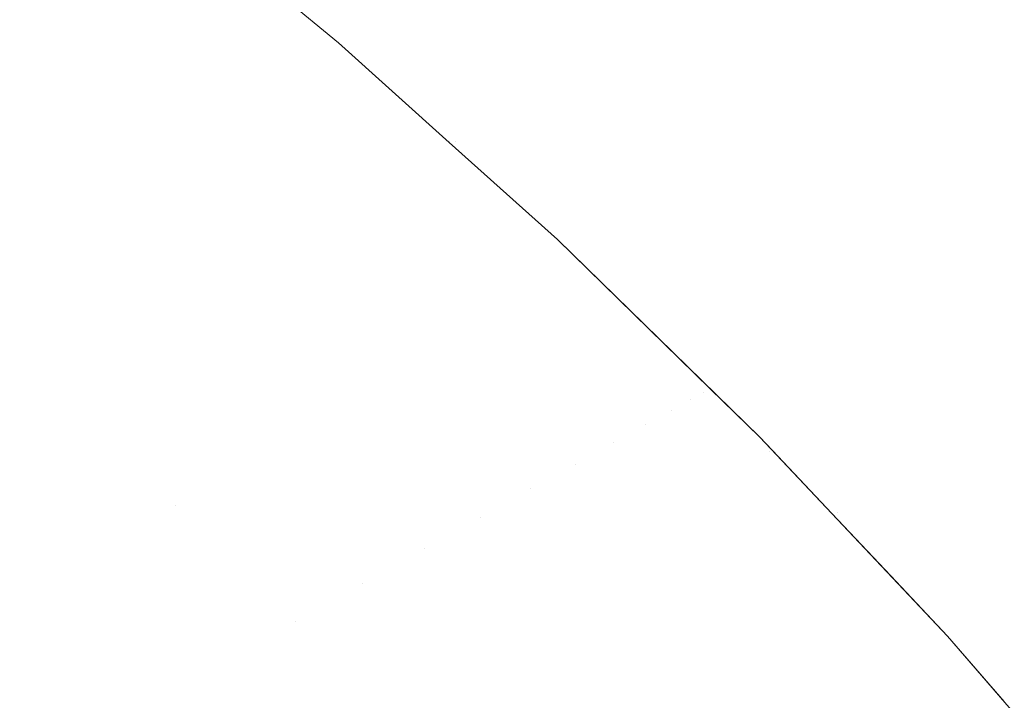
# Model space of a CAD drawing. Header units: centimetres. Extents: x -35.1 to 36.2, y 3.4 to 5.2.
# Tile 183 of 256: x -11.1794 to -11.1635, y 5.1552 to 5.1661. Entities that reach past the tile are written whole.
import ezdxf

# ---------------------------------------------------------------- set-up
doc = ezdxf.new("R2010")
doc.units = ezdxf.units.CM
doc.header["$LTSCALE"] = 2.54
doc.layers.add('Lucido design-1', color=7, linetype='Continuous')

# ---------------------------------------------------------------- blocks, each defined once
blk = doc.blocks.new('Gruppo-4-1')
at = {"color": 7, "linetype": 'Continuous', "lineweight": 9}
for points, invisible_edges in [([(-11.17806, 5.168901, -1872.715514), (-11.174264, 5.165768, -1872.715514), (-11.174264, 5.165768, -1872.915514), (-11.177048, 5.168065, -1872.915514)], 10), ([(-11.17462, 5.166143, -1872.711615), (-11.174264, 5.165768, -1872.715514), (-11.17806, 5.168901, -1872.715514), (-11.176953, 5.168081, -1872.71156)], 13), ([(-11.177335, 5.167874, -1872.923315), (-11.177227, 5.167948, -1872.921758), (-11.174898, 5.166014, -1872.921758), (-11.175008, 5.165942, -1872.923315)], 15), ([(-11.174812, 5.16607, -1872.920199), (-11.174898, 5.166014, -1872.921758), (-11.177227, 5.167948, -1872.921758), (-11.177143, 5.168006, -1872.920199)], 15), ([(-11.177143, 5.168006, -1872.920199), (-11.177083, 5.168048, -1872.918638), (-11.17475, 5.166111, -1872.918638), (-11.174812, 5.16607, -1872.920199)], 15), ([(-11.174714, 5.166135, -1872.917076), (-11.17475, 5.166111, -1872.918638), (-11.177083, 5.168048, -1872.918638), (-11.177047, 5.168073, -1872.917076)], 15), ([(-11.177047, 5.168073, -1872.917076), (-11.177048, 5.168065, -1872.915514), (-11.174264, 5.165768, -1872.915514), (-11.174714, 5.166135, -1872.917076)], 13), ([(-11.177621, 5.167676, -1872.926419), (-11.177466, 5.167783, -1872.924868), (-11.175142, 5.165854, -1872.924868), (-11.175301, 5.16575, -1872.926419)], 15), ([(-11.175008, 5.165942, -1872.923315), (-11.175142, 5.165854, -1872.924868), (-11.177466, 5.167783, -1872.924868), (-11.177335, 5.167874, -1872.923315)], 15), ([(36.079692, 5.167771, -1872.241786), (-34.952766, 5.167771, -1872.241786), (-34.952766, 5.164491, -1872.23891), (36.079692, 5.164491, -1872.23891)], 5), ([(-11.175301, 5.16575, -1872.926419), (-11.175484, 5.16563, -1872.927965), (-11.1778, 5.167553, -1872.927965), (-11.177621, 5.167676, -1872.926419)], 15), ([(-11.178002, 5.167413, -1872.929507), (-11.1778, 5.167553, -1872.927965), (-11.175484, 5.16563, -1872.927965), (-11.175691, 5.165494, -1872.929507)], 15), ([(-11.175691, 5.165494, -1872.929507), (-11.175922, 5.165343, -1872.931044), (-11.178227, 5.167257, -1872.931044), (-11.178002, 5.167413, -1872.929507)], 15), ([(-11.178476, 5.167086, -1872.932576), (-11.178227, 5.167257, -1872.931044), (-11.175922, 5.165343, -1872.931044), (-11.176176, 5.165176, -1872.932576)], 15), ([(-11.176176, 5.165176, -1872.932576), (-11.176454, 5.164994, -1872.934101), (-11.178747, 5.166898, -1872.934101), (-11.178476, 5.167086, -1872.932576)], 15), ([(-11.179041, 5.166695, -1872.935619), (-11.178747, 5.166898, -1872.934101), (-11.176454, 5.164994, -1872.934101), (-11.176755, 5.164796, -1872.935619)], 15), ([(-11.176755, 5.164796, -1872.935619), (-11.177079, 5.164584, -1872.93713), (-11.179358, 5.166476, -1872.93713), (-11.179041, 5.166695, -1872.935619)], 15), ([(-11.179697, 5.166242, -1872.938634), (-11.179358, 5.166476, -1872.93713), (-11.177079, 5.164584, -1872.93713), (-11.177426, 5.164356, -1872.938634)], 15), ([(-11.177426, 5.164356, -1872.938634), (-11.177796, 5.164114, -1872.940129), (-11.180058, 5.165993, -1872.940129), (-11.179697, 5.166242, -1872.938634)], 15), ([(-11.172575, 5.164113, -1872.920199), (-11.172663, 5.164058, -1872.921758), (-11.174898, 5.166014, -1872.921758), (-11.174812, 5.16607, -1872.920199)], 15), ([(-11.174812, 5.16607, -1872.920199), (-11.17475, 5.166111, -1872.918638), (-11.172512, 5.164152, -1872.918638), (-11.172575, 5.164113, -1872.920199)], 15), ([(-11.172474, 5.164175, -1872.917076), (-11.172512, 5.164152, -1872.918638), (-11.17475, 5.166111, -1872.918638), (-11.174714, 5.166135, -1872.917076)], 15), ([(-11.172474, 5.164175, -1872.917076), (-11.174714, 5.166135, -1872.917076), (-11.174264, 5.165768, -1872.915514)], 11), ([(-11.17462, 5.166143, -1872.711615), (-11.174376, 5.166143, -1872.707721), (-11.17214, 5.164183, -1872.707825), (-11.172381, 5.164183, -1872.711667)], 15), ([(-11.174264, 5.165768, -1872.715514), (-11.17462, 5.166143, -1872.711615), (-11.172381, 5.164183, -1872.711667)], 11), ([(-11.17174, 5.164183, -1872.703995), (-11.17214, 5.164183, -1872.707825), (-11.174376, 5.166143, -1872.707721), (-11.173969, 5.166143, -1872.703839)], 15), ([(-11.173969, 5.166143, -1872.703839), (-11.173402, 5.166143, -1872.699973), (-11.17118, 5.164183, -1872.700182), (-11.17174, 5.164183, -1872.703995)], 15), ([(-11.170463, 5.164183, -1872.69639), (-11.17118, 5.164183, -1872.700182), (-11.173402, 5.166143, -1872.699973), (-11.172676, 5.166143, -1872.69613)], 15), ([(-11.172676, 5.166143, -1872.69613), (-11.171792, 5.166143, -1872.692316), (-11.169592, 5.164183, -1872.692627), (-11.170463, 5.164183, -1872.69639)], 15), ([(-11.168567, 5.164183, -1872.688896), (-11.169592, 5.164183, -1872.692627), (-11.171792, 5.166143, -1872.692316), (-11.170754, 5.166143, -1872.688534)], 15), ([(-11.170754, 5.166143, -1872.688534), (-11.169564, 5.166143, -1872.684791), (-11.167393, 5.164183, -1872.685203), (-11.168567, 5.164183, -1872.688896)], 15), ([(-11.166073, 5.164183, -1872.681553), (-11.167393, 5.164183, -1872.685203), (-11.169564, 5.166143, -1872.684791), (-11.168226, 5.166143, -1872.681091)], 15), ([(-11.168226, 5.166143, -1872.681091), (-11.166743, 5.166143, -1872.67744), (-11.16461, 5.164183, -1872.67795), (-11.166073, 5.164183, -1872.681553)], 15), ([(-11.163009, 5.164183, -1872.6744), (-11.16461, 5.164183, -1872.67795), (-11.166743, 5.166143, -1872.67744), (-11.16512, 5.166143, -1872.673841)], 15), ([(-11.16512, 5.166143, -1872.673841), (-11.16336, 5.166143, -1872.670299), (-11.161273, 5.164183, -1872.670905), (-11.163009, 5.164183, -1872.6744)], 15), ([(-11.180441, 5.165728, -1872.941616), (-11.180058, 5.165993, -1872.940129), (-11.177796, 5.164114, -1872.940129), (-11.178188, 5.163857, -1872.941616)], 15), ([(-11.172775, 5.163988, -1872.923315), (-11.172913, 5.163903, -1872.924868), (-11.175142, 5.165854, -1872.924868), (-11.175008, 5.165942, -1872.923315)], 15), ([(-11.175008, 5.165942, -1872.923315), (-11.174898, 5.166014, -1872.921758), (-11.172663, 5.164058, -1872.921758), (-11.172775, 5.163988, -1872.923315)], 15), ([(-11.178188, 5.163857, -1872.941616), (-11.178602, 5.163586, -1872.943094), (-11.180846, 5.165449, -1872.943094), (-11.180441, 5.165728, -1872.941616)], 15), ([(-11.173075, 5.163802, -1872.926419), (-11.173262, 5.163685, -1872.927965), (-11.175484, 5.16563, -1872.927965), (-11.175301, 5.16575, -1872.926419)], 15), ([(-11.175301, 5.16575, -1872.926419), (-11.175142, 5.165854, -1872.924868), (-11.172913, 5.163903, -1872.924868), (-11.173075, 5.163802, -1872.926419)], 15), ([(-11.172478, 5.164165, -1872.915514), (-11.174264, 5.165768, -1872.915514), (-11.174264, 5.165768, -1872.715514), (-11.172478, 5.164165, -1872.715514)], 10), ([(-11.172381, 5.164183, -1872.711667), (-11.172478, 5.164165, -1872.715514), (-11.174264, 5.165768, -1872.715514)], 9), ([(-11.174264, 5.165768, -1872.915514), (-11.172478, 5.164165, -1872.915514), (-11.172474, 5.164175, -1872.917076)], 10), ([(-11.175691, 5.165494, -1872.929507), (-11.175484, 5.16563, -1872.927965), (-11.173262, 5.163685, -1872.927965), (-11.173474, 5.163554, -1872.929507)], 15), ([(-11.181271, 5.165155, -1872.944562), (-11.180846, 5.165449, -1872.943094), (-11.178602, 5.163586, -1872.943094), (-11.179038, 5.1633, -1872.944562)], 15), ([(-11.173474, 5.163554, -1872.929507), (-11.173709, 5.163407, -1872.931044), (-11.175922, 5.165343, -1872.931044), (-11.175691, 5.165494, -1872.929507)], 15), ([(-11.176176, 5.165176, -1872.932576), (-11.175922, 5.165343, -1872.931044), (-11.173709, 5.163407, -1872.931044), (-11.173969, 5.163245, -1872.932576)], 15), ([(-11.179038, 5.1633, -1872.944562), (-11.179495, 5.163, -1872.946019), (-11.181718, 5.164846, -1872.946019), (-11.181271, 5.165155, -1872.944562)], 15), ([(-11.173969, 5.163245, -1872.932576), (-11.174253, 5.163068, -1872.934101), (-11.176454, 5.164994, -1872.934101), (-11.176176, 5.165176, -1872.932576)], 15), ([(-11.176755, 5.164796, -1872.935619), (-11.176454, 5.164994, -1872.934101), (-11.174253, 5.163068, -1872.934101), (-11.174561, 5.162877, -1872.935619)], 15), ([(-11.174561, 5.162877, -1872.935619), (-11.174893, 5.162671, -1872.93713), (-11.177079, 5.164584, -1872.93713), (-11.176755, 5.164796, -1872.935619)], 15), ([(36.079692, 5.164491, -1872.23891), (-34.952766, 5.164491, -1872.23891), (-34.952766, 5.161088, -1872.236179), (36.079692, 5.161088, -1872.236179)], 5), ([(-11.177426, 5.164356, -1872.938634), (-11.177079, 5.164584, -1872.93713), (-11.174893, 5.162671, -1872.93713), (-11.175248, 5.16245, -1872.938634)], 15), ([(-11.175248, 5.16245, -1872.938634), (-11.175626, 5.162215, -1872.940129), (-11.177796, 5.164114, -1872.940129), (-11.177426, 5.164356, -1872.938634)], 15), ([(-11.172575, 5.164113, -1872.920199), (-11.172512, 5.164152, -1872.918638), (-11.170367, 5.162175, -1872.918638), (-11.170431, 5.162137, -1872.920199)], 15), ([(-11.170329, 5.162198, -1872.917076), (-11.170367, 5.162175, -1872.918638), (-11.172512, 5.164152, -1872.918638), (-11.172474, 5.164175, -1872.917076)], 15), ([(-11.170736, 5.162601, -1872.715514), (-11.172478, 5.164165, -1872.715514), (-11.172381, 5.164183, -1872.711667)], 10), ([(-11.172474, 5.164175, -1872.917076), (-11.172478, 5.164165, -1872.915514), (-11.170736, 5.162601, -1872.915514)], 9), ([(-11.172478, 5.164165, -1872.715514), (-11.170736, 5.162601, -1872.715514), (-11.170736, 5.162601, -1872.915514), (-11.172478, 5.164165, -1872.915514)], 10), ([(-11.170736, 5.162601, -1872.915514), (-11.170329, 5.162198, -1872.917076), (-11.172474, 5.164175, -1872.917076)], 11), ([(-11.172381, 5.164183, -1872.711667), (-11.170237, 5.162205, -1872.711717), (-11.170736, 5.162601, -1872.715514)], 11), ([(-11.172381, 5.164183, -1872.711667), (-11.17214, 5.164183, -1872.707825), (-11.169999, 5.162205, -1872.707926), (-11.170237, 5.162205, -1872.711717)], 15), ([(-11.169603, 5.162205, -1872.704145), (-11.169999, 5.162205, -1872.707926), (-11.17214, 5.164183, -1872.707825), (-11.17174, 5.164183, -1872.703995)], 15), ([(-11.17174, 5.164183, -1872.703995), (-11.17118, 5.164183, -1872.700182), (-11.169051, 5.162205, -1872.700381), (-11.169603, 5.162205, -1872.704145)], 15), ([(-11.168344, 5.162205, -1872.696639), (-11.169051, 5.162205, -1872.700381), (-11.17118, 5.164183, -1872.700182), (-11.170463, 5.164183, -1872.69639)], 15), ([(-11.170463, 5.164183, -1872.69639), (-11.169592, 5.164183, -1872.692627), (-11.167483, 5.162205, -1872.692925), (-11.168344, 5.162205, -1872.696639)], 15), ([(-11.166472, 5.162205, -1872.689243), (-11.167483, 5.162205, -1872.692925), (-11.169592, 5.164183, -1872.692627), (-11.168567, 5.164183, -1872.688896)], 15), ([(-11.168567, 5.164183, -1872.688896), (-11.167393, 5.164183, -1872.685203), (-11.165314, 5.162205, -1872.685598), (-11.166472, 5.162205, -1872.689243)], 15), ([(-11.164011, 5.162205, -1872.681995), (-11.165314, 5.162205, -1872.685598), (-11.167393, 5.164183, -1872.685203), (-11.166073, 5.164183, -1872.681553)], 15), ([(-11.166073, 5.164183, -1872.681553), (-11.16461, 5.164183, -1872.67795), (-11.162567, 5.162205, -1872.67844), (-11.164011, 5.162205, -1872.681995)], 15), ([(-11.160986, 5.162205, -1872.674935), (-11.162567, 5.162205, -1872.67844), (-11.16461, 5.164183, -1872.67795), (-11.163009, 5.164183, -1872.6744)], 15), ([(-11.178188, 5.163857, -1872.941616), (-11.177796, 5.164114, -1872.940129), (-11.175626, 5.162215, -1872.940129), (-11.176026, 5.161966, -1872.941616)], 15), ([(-11.170636, 5.162016, -1872.923315), (-11.170776, 5.161933, -1872.924868), (-11.172913, 5.163903, -1872.924868), (-11.172775, 5.163988, -1872.923315)], 15), ([(-11.172775, 5.163988, -1872.923315), (-11.172663, 5.164058, -1872.921758), (-11.170521, 5.162084, -1872.921758), (-11.170636, 5.162016, -1872.923315)], 15), ([(-11.170431, 5.162137, -1872.920199), (-11.170521, 5.162084, -1872.921758), (-11.172663, 5.164058, -1872.921758), (-11.172575, 5.164113, -1872.920199)], 15), ([(-11.176026, 5.161966, -1872.941616), (-11.17645, 5.161702, -1872.943094), (-11.178602, 5.163586, -1872.943094), (-11.178188, 5.163857, -1872.941616)], 15), ([(-11.173075, 5.163802, -1872.926419), (-11.172913, 5.163903, -1872.924868), (-11.170776, 5.161933, -1872.924868), (-11.170942, 5.161836, -1872.926419)], 15), ([(-11.173474, 5.163554, -1872.929507), (-11.173262, 5.163685, -1872.927965), (-11.171133, 5.161723, -1872.927965), (-11.171349, 5.161595, -1872.929507)], 15), ([(-11.170942, 5.161836, -1872.926419), (-11.171133, 5.161723, -1872.927965), (-11.173262, 5.163685, -1872.927965), (-11.173075, 5.163802, -1872.926419)], 15), ([(-11.179038, 5.1633, -1872.944562), (-11.178602, 5.163586, -1872.943094), (-11.17645, 5.161702, -1872.943094), (-11.176895, 5.161425, -1872.944562)], 15), ([(-11.171349, 5.161595, -1872.929507), (-11.17159, 5.161453, -1872.931044), (-11.173709, 5.163407, -1872.931044), (-11.173474, 5.163554, -1872.929507)], 15), ([(-11.173969, 5.163245, -1872.932576), (-11.173709, 5.163407, -1872.931044), (-11.17159, 5.161453, -1872.931044), (-11.171855, 5.161296, -1872.932576)], 15), ([(-11.176895, 5.161425, -1872.944562), (-11.177363, 5.161134, -1872.946019), (-11.179495, 5.163, -1872.946019), (-11.179038, 5.1633, -1872.944562)], 15), ([(-11.171855, 5.161296, -1872.932576), (-11.172145, 5.161125, -1872.934101), (-11.174253, 5.163068, -1872.934101), (-11.173969, 5.163245, -1872.932576)], 15), ([(-11.174561, 5.162877, -1872.935619), (-11.174253, 5.163068, -1872.934101), (-11.172145, 5.161125, -1872.934101), (-11.172459, 5.160939, -1872.935619)], 15), ([(-11.179974, 5.162687, -1872.947466), (-11.179495, 5.163, -1872.946019), (-11.177363, 5.161134, -1872.946019), (-11.177852, 5.16083, -1872.947466)], 15), ([(-11.172459, 5.160939, -1872.935619), (-11.172798, 5.16074, -1872.93713), (-11.174893, 5.162671, -1872.93713), (-11.174561, 5.162877, -1872.935619)], 15), ([(-11.177852, 5.16083, -1872.947466), (-11.178362, 5.160512, -1872.948903), (-11.180473, 5.162359, -1872.948903), (-11.179974, 5.162687, -1872.947466)], 15), ([(-11.175248, 5.16245, -1872.938634), (-11.174893, 5.162671, -1872.93713), (-11.172798, 5.16074, -1872.93713), (-11.17316, 5.160526, -1872.938634)], 15), ([(-11.168276, 5.160199, -1872.915514), (-11.170736, 5.162601, -1872.915514), (-11.170736, 5.162601, -1872.715514), (-11.167479, 5.159422, -1872.715514)], 10), ([(-11.168185, 5.160212, -1872.711765), (-11.167479, 5.159422, -1872.715514), (-11.170736, 5.162601, -1872.715514), (-11.170237, 5.162205, -1872.711717)], 13), ([(-11.170329, 5.162198, -1872.917076), (-11.170736, 5.162601, -1872.915514), (-11.168276, 5.160199, -1872.915514), (-11.168277, 5.160205, -1872.917076)], 13), ([(-11.17316, 5.160526, -1872.938634), (-11.173546, 5.160298, -1872.940129), (-11.175626, 5.162215, -1872.940129), (-11.175248, 5.16245, -1872.938634)], 15), ([(-11.180473, 5.162359, -1872.948903), (-11.178362, 5.160512, -1872.948903), (-11.179446, 5.159838, -1872.95174), (-11.181533, 5.161664, -1872.95174)], 15), ([(-11.176026, 5.161966, -1872.941616), (-11.175626, 5.162215, -1872.940129), (-11.173546, 5.160298, -1872.940129), (-11.173955, 5.160056, -1872.941616)], 15), ([(-11.170636, 5.162016, -1872.923315), (-11.170521, 5.162084, -1872.921758), (-11.168472, 5.160095, -1872.921758), (-11.16859, 5.160029, -1872.923315)], 15), ([(-11.168381, 5.160146, -1872.920199), (-11.168472, 5.160095, -1872.921758), (-11.170521, 5.162084, -1872.921758), (-11.170431, 5.162137, -1872.920199)], 15), ([(-11.170431, 5.162137, -1872.920199), (-11.170367, 5.162175, -1872.918638), (-11.168316, 5.160183, -1872.918638), (-11.168381, 5.160146, -1872.920199)], 15), ([(-11.168277, 5.160205, -1872.917076), (-11.168316, 5.160183, -1872.918638), (-11.170367, 5.162175, -1872.918638), (-11.170329, 5.162198, -1872.917076)], 15), ([(-11.170237, 5.162205, -1872.711717), (-11.169999, 5.162205, -1872.707926), (-11.16795, 5.160212, -1872.708021), (-11.168185, 5.160212, -1872.711765)], 15), ([(-11.16756, 5.160212, -1872.704289), (-11.16795, 5.160212, -1872.708021), (-11.169999, 5.162205, -1872.707926), (-11.169603, 5.162205, -1872.704145)], 15), ([(-11.169603, 5.162205, -1872.704145), (-11.169051, 5.162205, -1872.700381), (-11.167014, 5.160212, -1872.700572), (-11.16756, 5.160212, -1872.704289)], 15), ([(-11.166316, 5.160212, -1872.696878), (-11.167014, 5.160212, -1872.700572), (-11.169051, 5.162205, -1872.700381), (-11.168344, 5.162205, -1872.696639)], 15), ([(-11.168344, 5.162205, -1872.696639), (-11.167483, 5.162205, -1872.692925), (-11.165466, 5.160212, -1872.69321), (-11.166316, 5.160212, -1872.696878)], 15), ([(-11.164468, 5.160212, -1872.689574), (-11.165466, 5.160212, -1872.69321), (-11.167483, 5.162205, -1872.692925), (-11.166472, 5.162205, -1872.689243)], 15), ([(-11.166472, 5.162205, -1872.689243), (-11.165314, 5.162205, -1872.685598), (-11.163324, 5.160212, -1872.685976), (-11.164468, 5.160212, -1872.689574)], 15), ([(-11.162038, 5.160212, -1872.682419), (-11.163324, 5.160212, -1872.685976), (-11.165314, 5.162205, -1872.685598), (-11.164011, 5.162205, -1872.681995)], 15), ([(-11.164011, 5.162205, -1872.681995), (-11.162567, 5.162205, -1872.67844), (-11.160612, 5.160212, -1872.678908), (-11.162038, 5.160212, -1872.682419)], 15), ([(-11.173955, 5.160056, -1872.941616), (-11.174387, 5.159801, -1872.943094), (-11.17645, 5.161702, -1872.943094), (-11.176026, 5.161966, -1872.941616)], 15), ([(-11.170942, 5.161836, -1872.926419), (-11.170776, 5.161933, -1872.924868), (-11.168733, 5.159949, -1872.924868), (-11.168902, 5.159854, -1872.926419)], 15), ([(-11.16859, 5.160029, -1872.923315), (-11.168733, 5.159949, -1872.924868), (-11.170776, 5.161933, -1872.924868), (-11.170636, 5.162016, -1872.923315)], 15), ([(-11.168902, 5.159854, -1872.926419), (-11.169096, 5.159745, -1872.927965), (-11.171133, 5.161723, -1872.927965), (-11.170942, 5.161836, -1872.926419)], 15), ([(-11.176895, 5.161425, -1872.944562), (-11.17645, 5.161702, -1872.943094), (-11.174387, 5.159801, -1872.943094), (-11.174842, 5.159532, -1872.944562)], 15), ([(-11.169316, 5.159622, -1872.929507), (-11.169562, 5.159484, -1872.931044), (-11.17159, 5.161453, -1872.931044), (-11.171349, 5.161595, -1872.929507)], 15), ([(-11.171349, 5.161595, -1872.929507), (-11.171133, 5.161723, -1872.927965), (-11.169096, 5.159745, -1872.927965), (-11.169316, 5.159622, -1872.929507)], 15), ([(-11.171855, 5.161296, -1872.932576), (-11.17159, 5.161453, -1872.931044), (-11.169562, 5.159484, -1872.931044), (-11.169833, 5.159332, -1872.932576)], 15), ([(-11.174842, 5.159532, -1872.944562), (-11.175319, 5.15925, -1872.946019), (-11.177363, 5.161134, -1872.946019), (-11.176895, 5.161425, -1872.944562)], 15), ([(-11.169833, 5.159332, -1872.932576), (-11.170128, 5.159167, -1872.934101), (-11.172145, 5.161125, -1872.934101), (-11.171855, 5.161296, -1872.932576)], 15), ([(-11.177852, 5.16083, -1872.947466), (-11.177363, 5.161134, -1872.946019), (-11.175319, 5.15925, -1872.946019), (-11.175819, 5.158955, -1872.947466)], 15), ([(-11.172459, 5.160939, -1872.935619), (-11.172145, 5.161125, -1872.934101), (-11.170128, 5.159167, -1872.934101), (-11.170449, 5.158987, -1872.935619)], 15), ([(36.079692, 5.161088, -1872.236179), (-34.952766, 5.161088, -1872.236179), (-34.952766, 5.15757, -1872.233599), (36.079692, 5.15757, -1872.233599)], 5), ([(-11.175819, 5.158955, -1872.947466), (-11.17634, 5.158648, -1872.948903), (-11.178362, 5.160512, -1872.948903), (-11.177852, 5.16083, -1872.947466)], 15), ([(-11.170449, 5.158987, -1872.935619), (-11.170794, 5.158793, -1872.93713), (-11.172798, 5.16074, -1872.93713), (-11.172459, 5.160939, -1872.935619)], 15), ([(-11.17316, 5.160526, -1872.938634), (-11.172798, 5.16074, -1872.93713), (-11.170794, 5.158793, -1872.93713), (-11.171163, 5.158586, -1872.938634)], 15), ([(-11.176882, 5.158327, -1872.950327), (-11.177446, 5.157994, -1872.95174), (-11.179446, 5.159838, -1872.95174), (-11.178362, 5.160512, -1872.948903)], 15), ([(-11.178362, 5.160512, -1872.948903), (-11.17634, 5.158648, -1872.948903), (-11.176882, 5.158327, -1872.950327)], 11), ([(-11.171163, 5.158586, -1872.938634), (-11.171556, 5.158366, -1872.940129), (-11.173546, 5.160298, -1872.940129), (-11.17316, 5.160526, -1872.938634)], 15), ([(-11.173955, 5.160056, -1872.941616), (-11.173546, 5.160298, -1872.940129), (-11.171556, 5.158366, -1872.940129), (-11.171973, 5.158132, -1872.941616)], 15), ([(-11.168381, 5.160146, -1872.920199), (-11.168316, 5.160183, -1872.918638), (-11.167324, 5.159182, -1872.918638), (-11.167482, 5.159095, -1872.921758)], 15), ([(-11.167324, 5.159182, -1872.918638), (-11.168316, 5.160183, -1872.918638), (-11.168277, 5.160205, -1872.917076)], 11), ([(-11.167479, 5.159422, -1872.915514), (-11.167324, 5.159182, -1872.918638), (-11.168277, 5.160205, -1872.917076)], 11), ([(-11.168277, 5.160205, -1872.917076), (-11.168276, 5.160199, -1872.915514), (-11.167479, 5.159422, -1872.915514)], 9), ([(-11.167479, 5.159422, -1872.715514), (-11.167479, 5.159422, -1872.915514), (-11.168276, 5.160199, -1872.915514)], 9), ([(-11.166225, 5.158206, -1872.711811), (-11.168185, 5.160212, -1872.711765), (-11.16795, 5.160212, -1872.708021), (-11.165993, 5.158206, -1872.708113)], 15), ([(-11.167479, 5.159422, -1872.715514), (-11.168185, 5.160212, -1872.711765), (-11.166225, 5.158206, -1872.711811)], 11), ([(-11.165993, 5.158206, -1872.708113), (-11.16795, 5.160212, -1872.708021), (-11.16756, 5.160212, -1872.704289), (-11.165607, 5.158206, -1872.704426)], 15), ([(-11.165607, 5.158206, -1872.704426), (-11.16756, 5.160212, -1872.704289), (-11.167014, 5.160212, -1872.700572), (-11.165069, 5.158206, -1872.700755)], 15), ([(-11.165069, 5.158206, -1872.700755), (-11.167014, 5.160212, -1872.700572), (-11.166316, 5.160212, -1872.696878), (-11.164379, 5.158206, -1872.697105)], 15), ([(-11.164379, 5.158206, -1872.697105), (-11.166316, 5.160212, -1872.696878), (-11.165466, 5.160212, -1872.69321), (-11.16354, 5.158206, -1872.693483)], 15), ([(-11.16354, 5.158206, -1872.693483), (-11.165466, 5.160212, -1872.69321), (-11.164468, 5.160212, -1872.689574), (-11.162554, 5.158206, -1872.689891)], 15), ([(-11.162554, 5.158206, -1872.689891), (-11.164468, 5.160212, -1872.689574), (-11.163324, 5.160212, -1872.685976), (-11.161424, 5.158206, -1872.686336)], 15), ([(-11.171973, 5.158132, -1872.941616), (-11.172414, 5.157885, -1872.943094), (-11.174387, 5.159801, -1872.943094), (-11.173955, 5.160056, -1872.941616)], 15), ([(-11.167745, 5.158952, -1872.924868), (-11.168733, 5.159949, -1872.924868), (-11.16859, 5.160029, -1872.923315)], 11), ([(-11.16859, 5.160029, -1872.923315), (-11.168472, 5.160095, -1872.921758), (-11.167482, 5.159095, -1872.921758), (-11.167745, 5.158952, -1872.924868)], 15), ([(-11.167482, 5.159095, -1872.921758), (-11.168472, 5.160095, -1872.921758), (-11.168381, 5.160146, -1872.920199)], 11), ([(-11.168112, 5.158751, -1872.927965), (-11.169096, 5.159745, -1872.927965), (-11.168902, 5.159854, -1872.926419)], 11), ([(-11.168902, 5.159854, -1872.926419), (-11.168733, 5.159949, -1872.924868), (-11.167745, 5.158952, -1872.924868), (-11.168112, 5.158751, -1872.927965)], 15), ([(-11.178635, 5.157292, -1872.954529), (-11.18061, 5.159113, -1872.954529), (-11.179446, 5.159838, -1872.95174), (-11.177446, 5.157994, -1872.95174)], 15), ([(-11.174842, 5.159532, -1872.944562), (-11.174387, 5.159801, -1872.943094), (-11.172414, 5.157885, -1872.943094), (-11.172878, 5.157625, -1872.944562)], 15), ([(-11.169316, 5.159622, -1872.929507), (-11.169096, 5.159745, -1872.927965), (-11.168112, 5.158751, -1872.927965), (-11.168582, 5.158495, -1872.931044)], 15), ([(-11.172878, 5.157625, -1872.944562), (-11.173364, 5.157352, -1872.946019), (-11.175319, 5.15925, -1872.946019), (-11.174842, 5.159532, -1872.944562)], 15), ([(-11.168582, 5.158495, -1872.931044), (-11.169562, 5.159484, -1872.931044), (-11.169316, 5.159622, -1872.929507)], 11), ([(-11.169833, 5.159332, -1872.932576), (-11.169562, 5.159484, -1872.931044), (-11.168582, 5.158495, -1872.931044), (-11.169154, 5.158182, -1872.934101)], 15), ([(-11.166318, 5.158191, -1872.915514), (-11.167276, 5.159207, -1872.915514), (-11.167479, 5.159422, -1872.715514), (-11.166318, 5.158191, -1872.715514)], 10), ([(-11.167276, 5.159207, -1872.915514), (-11.167479, 5.159422, -1872.915514), (-11.167479, 5.159422, -1872.715514)], 10), ([(-11.166225, 5.158206, -1872.711811), (-11.166318, 5.158191, -1872.715514), (-11.167479, 5.159422, -1872.715514)], 9), ([(-11.167479, 5.159422, -1872.915514), (-11.167276, 5.159207, -1872.915514), (-11.167324, 5.159182, -1872.918638)], 10), ([(-11.175819, 5.158955, -1872.947466), (-11.175319, 5.15925, -1872.946019), (-11.173364, 5.157352, -1872.946019), (-11.173874, 5.157067, -1872.947466)], 15), ([(-11.169154, 5.158182, -1872.934101), (-11.170128, 5.159167, -1872.934101), (-11.169833, 5.159332, -1872.932576)], 11), ([(-11.179903, 5.156543, -1872.957266), (-11.181853, 5.158341, -1872.957266), (-11.18061, 5.159113, -1872.954529), (-11.178635, 5.157292, -1872.954529)], 15), ([(-11.170449, 5.158987, -1872.935619), (-11.170128, 5.159167, -1872.934101), (-11.169154, 5.158182, -1872.934101), (-11.169825, 5.157816, -1872.93713)], 15), ([(-11.167482, 5.159095, -1872.921758), (-11.166515, 5.158093, -1872.921758), (-11.166781, 5.157952, -1872.924868), (-11.167745, 5.158952, -1872.924868)], 15), ([(-11.167324, 5.159182, -1872.918638), (-11.166356, 5.158178, -1872.918638), (-11.166515, 5.158093, -1872.921758), (-11.167482, 5.159095, -1872.921758)], 15), ([(-11.167276, 5.159207, -1872.915514), (-11.166318, 5.158191, -1872.915514), (-11.166356, 5.158178, -1872.918638), (-11.167324, 5.159182, -1872.918638)], 14), ([(-11.173874, 5.157067, -1872.947466), (-11.174405, 5.156769, -1872.948903), (-11.17634, 5.158648, -1872.948903), (-11.175819, 5.158955, -1872.947466)], 15), ([(-11.169825, 5.157816, -1872.93713), (-11.170794, 5.158793, -1872.93713), (-11.170449, 5.158987, -1872.935619)], 11), ([(-11.167745, 5.158952, -1872.924868), (-11.166781, 5.157952, -1872.924868), (-11.167151, 5.157755, -1872.927965), (-11.168112, 5.158751, -1872.927965)], 15), ([(-11.171163, 5.158586, -1872.938634), (-11.170794, 5.158793, -1872.93713), (-11.169825, 5.157816, -1872.93713), (-11.170595, 5.157395, -1872.940129)], 15), ([(-11.168112, 5.158751, -1872.927965), (-11.167151, 5.157755, -1872.927965), (-11.167625, 5.157503, -1872.931044), (-11.168582, 5.158495, -1872.931044)], 15), ([(-11.176882, 5.158327, -1872.950327), (-11.17634, 5.158648, -1872.948903), (-11.174405, 5.156769, -1872.948903), (-11.174958, 5.156459, -1872.950327)], 15), ([(-11.170595, 5.157395, -1872.940129), (-11.171556, 5.158366, -1872.940129), (-11.171163, 5.158586, -1872.938634)], 11), ([(-11.168582, 5.158495, -1872.931044), (-11.167625, 5.157503, -1872.931044), (-11.168202, 5.157196, -1872.934101), (-11.169154, 5.158182, -1872.934101)], 15), ([(-11.174958, 5.156459, -1872.950327), (-11.175533, 5.156137, -1872.95174), (-11.177446, 5.157994, -1872.95174), (-11.176882, 5.158327, -1872.950327)], 15), ([(-11.171973, 5.158132, -1872.941616), (-11.171556, 5.158366, -1872.940129), (-11.170595, 5.157395, -1872.940129), (-11.171461, 5.156922, -1872.943094)], 15), ([(-11.171461, 5.156922, -1872.943094), (-11.172414, 5.157885, -1872.943094), (-11.171973, 5.158132, -1872.941616)], 11), ([(-11.169154, 5.158182, -1872.934101), (-11.168202, 5.157196, -1872.934101), (-11.168879, 5.156835, -1872.93713), (-11.169825, 5.157816, -1872.93713)], 15), ([(-11.165571, 5.157088, -1872.921758), (-11.166515, 5.158093, -1872.921758), (-11.166356, 5.158178, -1872.918638), (-11.16541, 5.157172, -1872.918638)], 15), ([(-11.16541, 5.157172, -1872.918638), (-11.166356, 5.158178, -1872.918638), (-11.166318, 5.158191, -1872.915514), (-11.165371, 5.157186, -1872.915514)], 11), ([(-11.164455, 5.156215, -1872.715514), (-11.166318, 5.158191, -1872.715514), (-11.166225, 5.158206, -1872.711811)], 10), ([(-11.166318, 5.158191, -1872.715514), (-11.164455, 5.156215, -1872.715514), (-11.165371, 5.157186, -1872.915514), (-11.166318, 5.158191, -1872.915514)], 10), ([(-11.166225, 5.158206, -1872.711811), (-11.164356, 5.156191, -1872.711854), (-11.164455, 5.156215, -1872.715514)], 11), ([(-11.165993, 5.158206, -1872.708113), (-11.164127, 5.156191, -1872.7082), (-11.164356, 5.156191, -1872.711854), (-11.166225, 5.158206, -1872.711811)], 15), ([(-11.165607, 5.158206, -1872.704426), (-11.163746, 5.156191, -1872.704557), (-11.164127, 5.156191, -1872.7082), (-11.165993, 5.158206, -1872.708113)], 15), ([(-11.165069, 5.158206, -1872.700755), (-11.163213, 5.156191, -1872.700929), (-11.163746, 5.156191, -1872.704557), (-11.165607, 5.158206, -1872.704426)], 15), ([(-11.164379, 5.158206, -1872.697105), (-11.162532, 5.156191, -1872.697323), (-11.163213, 5.156191, -1872.700929), (-11.165069, 5.158206, -1872.700755)], 15), ([(-11.16354, 5.158206, -1872.693483), (-11.161702, 5.156191, -1872.693742), (-11.162532, 5.156191, -1872.697323), (-11.164379, 5.158206, -1872.697105)], 15), ([(-11.177446, 5.157994, -1872.95174), (-11.175533, 5.156137, -1872.95174), (-11.176745, 5.155457, -1872.954529), (-11.178635, 5.157292, -1872.954529)], 15), ([(-11.166212, 5.156756, -1872.927965), (-11.167151, 5.157755, -1872.927965), (-11.166781, 5.157952, -1872.924868), (-11.165838, 5.15695, -1872.924868)], 15), ([(-11.165838, 5.15695, -1872.924868), (-11.166781, 5.157952, -1872.924868), (-11.166515, 5.158093, -1872.921758), (-11.165571, 5.157088, -1872.921758)], 15), ([(-11.172878, 5.157625, -1872.944562), (-11.172414, 5.157885, -1872.943094), (-11.171461, 5.156922, -1872.943094), (-11.17242, 5.156398, -1872.946019)], 15), ([(-11.169825, 5.157816, -1872.93713), (-11.168879, 5.156835, -1872.93713), (-11.169656, 5.156422, -1872.940129), (-11.170595, 5.157395, -1872.940129)], 15), ([(-11.16669, 5.156508, -1872.931044), (-11.167625, 5.157503, -1872.931044), (-11.167151, 5.157755, -1872.927965), (-11.166212, 5.156756, -1872.927965)], 15), ([(36.079692, 5.15757, -1872.233599), (-34.952766, 5.15757, -1872.233599), (-34.952766, 5.153942, -1872.231175), (36.079692, 5.153942, -1872.231175)], 5), ([(-11.17242, 5.156398, -1872.946019), (-11.173364, 5.157352, -1872.946019), (-11.172878, 5.157625, -1872.944562)], 11), ([(-11.167272, 5.156206, -1872.934101), (-11.168202, 5.157196, -1872.934101), (-11.167625, 5.157503, -1872.931044), (-11.16669, 5.156508, -1872.931044)], 15), ([(-11.173874, 5.157067, -1872.947466), (-11.173364, 5.157352, -1872.946019), (-11.17242, 5.156398, -1872.946019), (-11.17347, 5.155825, -1872.948903)], 15), ([(-11.170595, 5.157395, -1872.940129), (-11.169656, 5.156422, -1872.940129), (-11.170529, 5.155957, -1872.943094), (-11.171461, 5.156922, -1872.943094)], 15), ([(-11.178635, 5.157292, -1872.954529), (-11.176745, 5.155457, -1872.954529), (-11.178038, 5.154732, -1872.957266), (-11.179903, 5.156543, -1872.957266)], 15), ([(-11.167955, 5.155852, -1872.93713), (-11.168879, 5.156835, -1872.93713), (-11.168202, 5.157196, -1872.934101), (-11.167272, 5.156206, -1872.934101)], 15), ([(-11.16541, 5.157172, -1872.918638), (-11.164487, 5.156163, -1872.918638), (-11.164649, 5.156081, -1872.921758), (-11.165571, 5.157088, -1872.921758)], 15), ([(-11.165371, 5.157186, -1872.915514), (-11.164455, 5.156215, -1872.915514), (-11.164487, 5.156163, -1872.918638), (-11.16541, 5.157172, -1872.918638)], 14), ([(-11.164455, 5.156215, -1872.715514), (-11.164455, 5.156215, -1872.915514), (-11.165371, 5.157186, -1872.915514)], 9), ([(-11.17347, 5.155825, -1872.948903), (-11.174405, 5.156769, -1872.948903), (-11.173874, 5.157067, -1872.947466)], 11), ([(-11.165571, 5.157088, -1872.921758), (-11.164649, 5.156081, -1872.921758), (-11.164919, 5.155945, -1872.924868), (-11.165838, 5.15695, -1872.924868)], 15), ([(-11.171461, 5.156922, -1872.943094), (-11.170529, 5.155957, -1872.943094), (-11.171497, 5.155442, -1872.946019), (-11.17242, 5.156398, -1872.946019)], 15), ([(-11.168739, 5.155446, -1872.940129), (-11.169656, 5.156422, -1872.940129), (-11.168879, 5.156835, -1872.93713), (-11.167955, 5.155852, -1872.93713)], 15), ([(-11.165838, 5.15695, -1872.924868), (-11.164919, 5.155945, -1872.924868), (-11.165295, 5.155755, -1872.927965), (-11.166212, 5.156756, -1872.927965)], 15), ([(-11.174958, 5.156459, -1872.950327), (-11.174405, 5.156769, -1872.948903), (-11.17347, 5.155825, -1872.948903), (-11.174608, 5.155203, -1872.95174)], 15), ([(-11.166212, 5.156756, -1872.927965), (-11.165295, 5.155755, -1872.927965), (-11.165778, 5.155511, -1872.931044), (-11.16669, 5.156508, -1872.931044)], 15), ([(-11.179903, 5.156543, -1872.957266), (-11.178038, 5.154732, -1872.957266), (-11.179408, 5.153963, -1872.959948), (-11.181247, 5.155749, -1872.959948)], 15), ([(-11.174608, 5.155203, -1872.95174), (-11.175533, 5.156137, -1872.95174), (-11.174958, 5.156459, -1872.950327)], 11), ([(-11.17242, 5.156398, -1872.946019), (-11.171497, 5.155442, -1872.946019), (-11.172557, 5.154878, -1872.948903), (-11.17347, 5.155825, -1872.948903)], 15), ([(-11.16962, 5.154989, -1872.943094), (-11.170529, 5.155957, -1872.943094), (-11.169656, 5.156422, -1872.940129), (-11.168739, 5.155446, -1872.940129)], 15), ([(-11.16669, 5.156508, -1872.931044), (-11.165778, 5.155511, -1872.931044), (-11.166364, 5.155215, -1872.934101), (-11.167272, 5.156206, -1872.934101)], 15), ([(-11.167272, 5.156206, -1872.934101), (-11.166364, 5.155215, -1872.934101), (-11.167053, 5.154867, -1872.93713), (-11.167955, 5.155852, -1872.93713)], 15), ([(-11.163586, 5.155153, -1872.918638), (-11.164487, 5.156163, -1872.918638), (-11.164455, 5.156215, -1872.915514), (-11.163546, 5.155167, -1872.915514)], 11), ([(-11.163546, 5.155167, -1872.915514), (-11.164455, 5.156215, -1872.915514), (-11.164455, 5.156215, -1872.715514), (-11.162668, 5.154155, -1872.715514)], 10), ([(-11.162668, 5.154155, -1872.715514), (-11.164455, 5.156215, -1872.715514), (-11.164356, 5.156191, -1872.711854), (-11.162577, 5.154168, -1872.711896)], 14), ([(-11.174939, 5.15361, -1872.954529), (-11.176745, 5.155457, -1872.954529), (-11.175533, 5.156137, -1872.95174), (-11.174608, 5.155203, -1872.95174)], 15), ([(-11.164021, 5.154939, -1872.924868), (-11.164919, 5.155945, -1872.924868), (-11.164649, 5.156081, -1872.921758), (-11.163749, 5.155073, -1872.921758)], 15), ([(-11.163749, 5.155073, -1872.921758), (-11.164649, 5.156081, -1872.921758), (-11.164487, 5.156163, -1872.918638), (-11.163586, 5.155153, -1872.918638)], 15), ([(-11.162577, 5.154168, -1872.711896), (-11.164356, 5.156191, -1872.711854), (-11.164127, 5.156191, -1872.7082), (-11.16235, 5.154168, -1872.708283)], 15), ([(-11.16235, 5.154168, -1872.708283), (-11.164127, 5.156191, -1872.7082), (-11.163746, 5.156191, -1872.704557), (-11.161973, 5.154168, -1872.704681)], 15), ([(-11.161973, 5.154168, -1872.704681), (-11.163746, 5.156191, -1872.704557), (-11.163213, 5.156191, -1872.700929), (-11.161447, 5.154168, -1872.701095)], 15), ([(-11.170596, 5.154483, -1872.946019), (-11.171497, 5.155442, -1872.946019), (-11.170529, 5.155957, -1872.943094), (-11.16962, 5.154989, -1872.943094)], 15), ([(-11.164401, 5.154752, -1872.927965), (-11.165295, 5.155755, -1872.927965), (-11.164919, 5.155945, -1872.924868), (-11.164021, 5.154939, -1872.924868)], 15), ([(-11.17347, 5.155825, -1872.948903), (-11.172557, 5.154878, -1872.948903), (-11.173705, 5.154267, -1872.95174), (-11.174608, 5.155203, -1872.95174)], 15), ([(-11.167955, 5.155852, -1872.93713), (-11.167053, 5.154867, -1872.93713), (-11.167843, 5.154468, -1872.940129), (-11.168739, 5.155446, -1872.940129)], 15), ([(-11.164887, 5.154513, -1872.931044), (-11.165778, 5.155511, -1872.931044), (-11.165295, 5.155755, -1872.927965), (-11.164401, 5.154752, -1872.927965)], 15), ([(-11.174939, 5.15361, -1872.954529), (-11.176256, 5.152909, -1872.957266), (-11.178038, 5.154732, -1872.957266), (-11.176745, 5.155457, -1872.954529)], 15), ([(-11.171665, 5.153929, -1872.948903), (-11.172557, 5.154878, -1872.948903), (-11.171497, 5.155442, -1872.946019), (-11.170596, 5.154483, -1872.946019)], 15), ([(-11.168739, 5.155446, -1872.940129), (-11.167843, 5.154468, -1872.940129), (-11.168732, 5.15402, -1872.943094), (-11.16962, 5.154989, -1872.943094)], 15), ([(-11.165479, 5.154222, -1872.934101), (-11.166364, 5.155215, -1872.934101), (-11.165778, 5.155511, -1872.931044), (-11.164887, 5.154513, -1872.931044)], 15), ([(-11.174608, 5.155203, -1872.95174), (-11.173705, 5.154267, -1872.95174), (-11.174939, 5.15361, -1872.954529)], 11), ([(-11.166173, 5.15388, -1872.93713), (-11.167053, 5.154867, -1872.93713), (-11.166364, 5.155215, -1872.934101), (-11.165479, 5.154222, -1872.934101)], 15)]:
    blk.add_3dface(points, dxfattribs=dict(at, invisible_edges=invisible_edges))

msp = doc.modelspace()

# ---------------------------------------------------------------- block references
at = {"layer": 'Lucido design-1', "color": 7}
msp.add_blockref('Gruppo-4-1', (0, 0), dxfattribs=at)

doc.saveas('drawing.dxf')
